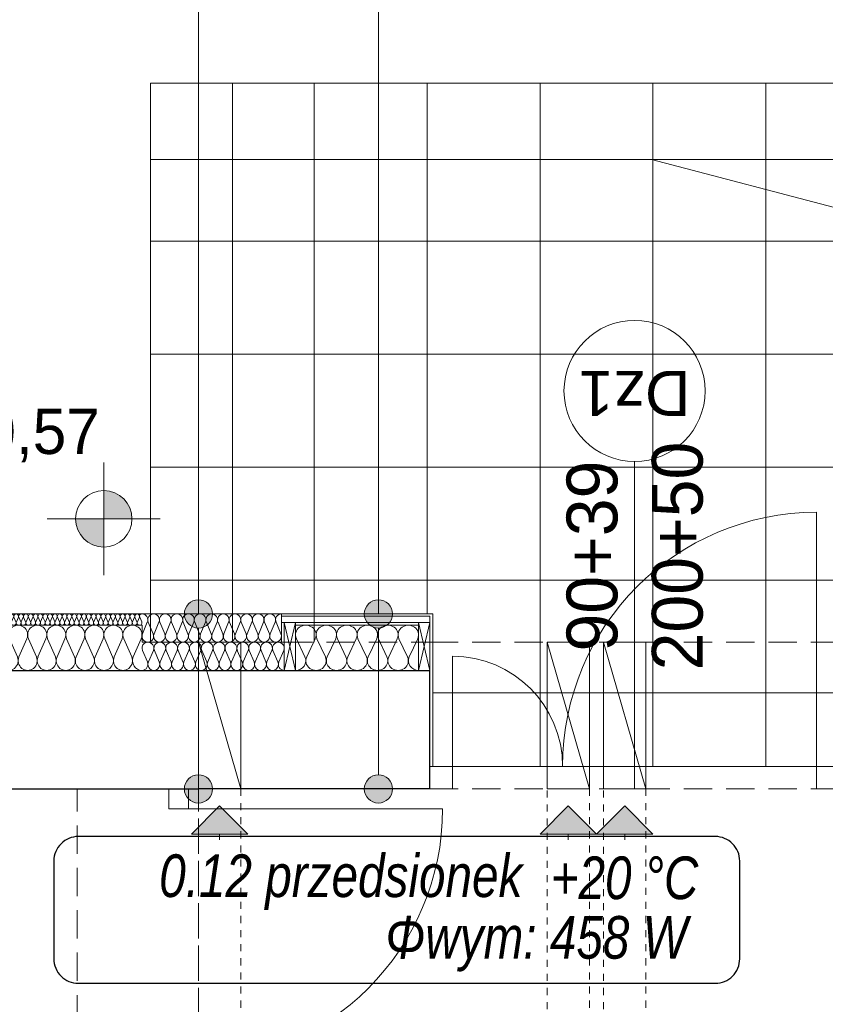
# Model space of a CAD drawing. Extents: x -440864 to -355682, y 13652 to 155872.
# Tile 39 of 179: x -420338 to -417484, y 35910 to 39398. Entities that reach past the tile are written whole.
import ezdxf
from ezdxf.lldxf.tags import DXFTag

# ---------------------------------------------------------------- set-up
doc = ezdxf.new("R2010")
doc.units = 0
doc.header["$MEASUREMENT"] = 0
doc.linetypes.add('Hidden Line', pattern=[50, 25, -25])
doc.linetypes.add('Krawędzie ukryte', pattern=[150, 100, -50])
for name, color, linetype in [('#podkład', 252, 'Continuous'), ('Arch ocieplenie', 252, 'Continuous'), ('Arch opisy', 252, 'Continuous'), ('Inwent Izolacje', 252, 'Continuous'), ('INWENT RZĘDNE', 252, 'Continuous'), ('IS_Text_Konstrukcji', 7, 'Continuous'), ('Istniejące kominy', 252, 'Continuous')]:
    doc.layers.add(name, color=color, linetype=linetype)
for name, color, linetype, lineweight in [('Arch drzwi_Nr_Pióra__10', 252, 'Continuous', 18), ('Arch ocieplenie_Nr_Pióra__44', 252, 'Continuous', 13), ('Arch ocieplenie_Nr_Pióra__9', 252, 'Continuous', 13), ('Arch opisy okien_Nr_Pióra__9', 252, 'Continuous', 13), ('Arch opisy_Nr_Pióra__21', 252, 'Continuous', 9), ('Arch opisy_Nr_Pióra__9', 252, 'Continuous', 13), ('Arch wykończenie_Nr_Pióra__3', 252, 'Continuous', 18), ('Arch wykończenie_Nr_Pióra__81', 252, 'Continuous', 9), ('Arch wykończenie_Nr_Pióra__9', 252, 'Continuous', 13), ('Inwent Izolacje_Nr_Pióra__2', 252, 'Continuous', 13), ('INWENT OPISY_Nr_Pióra__9', 252, 'Continuous', 13), ('INWENT RZĘDNE_Nr_Pióra__21', 252, 'Continuous', 9), ('INWENT. OKNA_Nr_Pióra__5', 252, 'Continuous', 13), ('INWENT.ŚCIANY_Nr_Pióra__1', 252, 'Continuous', 25), ('INWENT.ŚCIANY_Nr_Pióra__2', 252, 'Continuous', 13), ('INWENT.ŚCIANY_Nr_Pióra__21', 252, 'Continuous', 9), ('Istniejące kominy_Nr_Pióra__21', 252, 'Continuous', 9), ('Istniejące schody_Nr_Pióra__5', 252, 'Continuous', 13), ('Istniejące stropy_Nr_Pióra__5', 252, 'Continuous', 13)]:
    doc.layers.add(name, color=color, linetype=linetype, lineweight=lineweight)
doc.styles.add('GENERATED_STYLE_10', font='arial.ttf')
doc.styles.add('GENERATED_STYLE_2', font='txt')
doc.styles.add('GENERATED_STYLE_6', font='txt')
doc.styles.get("Standard").update_dxf_attribs({"font": 'arial.ttf', "width": 0.8, "bigfont": 'BIGFONT.SHX'})
tags = doc.linetypes.add('SOLID', pattern=[10, 10, 0]).pattern_tags.tags
tags[6:7] = [DXFTag(74, 4), DXFTag(75, 0), DXFTag(340, '0'), DXFTag(46, 0.0), DXFTag(50, 0.0), DXFTag(44, 0.0), DXFTag(45, 0.0)]
tags[4:5] = [DXFTag(74, 4), DXFTag(75, 0), DXFTag(340, '0'), DXFTag(46, 0.0), DXFTag(50, 0.0), DXFTag(44, 0.0), DXFTag(45, 0.0)]

# ---------------------------------------------------------------- blocks, each defined once
blk = doc.blocks.new('Izolacja cieplna 14_21', base_point=(-419904.9, 37292.6))
at = {"layer": 'Arch ocieplenie_Nr_Pióra__9', "linetype": 'Continuous'}
for p, q in [((-420977.1, 37280.7), (-420984.2, 37264.5)), ((-420968.5, 37264.5), (-420975.7, 37280.7)), ((-420960, 37280.7), (-420967.1, 37264.5)), ((-420951.4, 37264.5), (-420958.5, 37280.7)), ((-420942.8, 37280.7), (-420949.9, 37264.5)), ((-420934.2, 37264.5), (-420941.4, 37280.7)), ((-420925.7, 37280.7), (-420932.8, 37264.5)), ((-420917.1, 37264.5), (-420924.2, 37280.7)), ((-420908.5, 37280.7), (-420915.7, 37264.5)), ((-420900, 37264.5), (-420907.1, 37280.7)), ((-420891.4, 37280.7), (-420898.5, 37264.5)), ((-420882.8, 37264.5), (-420889.9, 37280.7)), ((-420874.2, 37280.7), (-420881.4, 37264.5)), ((-420865.7, 37264.5), (-420872.8, 37280.7)), ((-420857.1, 37280.7), (-420864.2, 37264.5)), ((-420848.5, 37264.5), (-420855.7, 37280.7)), ((-420840, 37280.7), (-420847.1, 37264.5)), ((-420831.4, 37264.5), (-420838.5, 37280.7)), ((-420822.8, 37280.7), (-420829.9, 37264.5)), ((-420814.2, 37264.5), (-420821.4, 37280.7)), ((-420805.7, 37280.7), (-420812.8, 37264.5)), ((-420797.1, 37264.5), (-420804.2, 37280.7)), ((-420788.5, 37280.7), (-420795.7, 37264.5)), ((-420780, 37264.5), (-420787.1, 37280.7)), ((-420771.4, 37280.7), (-420778.5, 37264.5)), ((-420762.8, 37264.5), (-420769.9, 37280.7)), ((-420754.2, 37280.7), (-420761.4, 37264.5)), ((-420745.7, 37264.5), (-420752.8, 37280.7)), ((-420737.1, 37280.7), (-420744.2, 37264.5)), ((-420728.5, 37264.5), (-420735.7, 37280.7)), ((-420720, 37280.7), (-420727.1, 37264.5)), ((-420711.4, 37264.5), (-420718.5, 37280.7)), ((-420702.8, 37280.7), (-420709.9, 37264.5)), ((-420694.2, 37264.5), (-420701.4, 37280.7)), ((-420685.7, 37280.7), (-420692.8, 37264.5)), ((-420677.1, 37264.5), (-420684.2, 37280.7)), ((-420668.5, 37280.7), (-420675.7, 37264.5)), ((-420660, 37264.5), (-420667.1, 37280.7)), ((-420651.4, 37280.7), (-420658.5, 37264.5)), ((-420642.8, 37264.5), (-420649.9, 37280.7)), ((-420634.2, 37280.7), (-420641.4, 37264.5)), ((-420625.7, 37264.5), (-420632.8, 37280.7)), ((-420617.1, 37280.7), (-420624.2, 37264.5)), ((-420608.5, 37264.5), (-420615.7, 37280.7)), ((-420600, 37280.7), (-420607.1, 37264.5)), ((-420591.4, 37264.5), (-420598.5, 37280.7)), ((-420582.8, 37280.7), (-420589.9, 37264.5)), ((-420574.2, 37264.5), (-420581.4, 37280.7)), ((-420565.7, 37280.7), (-420572.8, 37264.5)), ((-420557.1, 37264.5), (-420564.2, 37280.7)), ((-420548.5, 37280.7), (-420555.7, 37264.5)), ((-420540, 37264.5), (-420547.1, 37280.7)), ((-420531.4, 37280.7), (-420538.5, 37264.5)), ((-420522.8, 37264.5), (-420529.9, 37280.7)), ((-420514.2, 37280.7), (-420521.4, 37264.5)), ((-420505.7, 37264.5), (-420512.8, 37280.7)), ((-420497.1, 37280.7), (-420504.2, 37264.5)), ((-420488.5, 37264.5), (-420495.7, 37280.7)), ((-420480, 37280.7), (-420487.1, 37264.5)), ((-420471.4, 37264.5), (-420478.5, 37280.7)), ((-420462.8, 37280.7), (-420469.9, 37264.5)), ((-420454.2, 37264.5), (-420461.4, 37280.7)), ((-420445.7, 37280.7), (-420452.8, 37264.5)), ((-420437.1, 37264.5), (-420444.2, 37280.7)), ((-420428.5, 37280.7), (-420435.7, 37264.5)), ((-420420, 37264.5), (-420427.1, 37280.7)), ((-420411.4, 37280.7), (-420418.5, 37264.5)), ((-420402.8, 37264.5), (-420409.9, 37280.7)), ((-420394.2, 37280.7), (-420401.4, 37264.5)), ((-420385.7, 37264.5), (-420392.8, 37280.7)), ((-420377.1, 37280.7), (-420384.2, 37264.5)), ((-420368.5, 37264.5), (-420375.7, 37280.7)), ((-420360, 37280.7), (-420367.1, 37264.5)), ((-420351.4, 37264.5), (-420358.5, 37280.7)), ((-420342.8, 37280.7), (-420349.9, 37264.5)), ((-420334.2, 37264.5), (-420341.4, 37280.7)), ((-420325.7, 37280.7), (-420332.8, 37264.5)), ((-420317.1, 37264.5), (-420324.2, 37280.7)), ((-420308.5, 37280.7), (-420315.7, 37264.5)), ((-420300, 37264.5), (-420307.1, 37280.7)), ((-420291.4, 37280.7), (-420298.5, 37264.5)), ((-420282.8, 37264.5), (-420289.9, 37280.7)), ((-420274.2, 37280.7), (-420281.4, 37264.5)), ((-420265.7, 37264.5), (-420272.8, 37280.7)), ((-420257.1, 37280.7), (-420264.2, 37264.5)), ((-420248.5, 37264.5), (-420255.7, 37280.7)), ((-420240, 37280.7), (-420247.1, 37264.5)), ((-420231.4, 37264.5), (-420238.5, 37280.7)), ((-420222.8, 37280.7), (-420229.9, 37264.5)), ((-420214.2, 37264.5), (-420221.4, 37280.7)), ((-420205.7, 37280.7), (-420212.8, 37264.5)), ((-420197.1, 37264.5), (-420204.2, 37280.7)), ((-420188.5, 37280.7), (-420195.7, 37264.5)), ((-420180, 37264.5), (-420187.1, 37280.7)), ((-420171.4, 37280.7), (-420178.5, 37264.5)), ((-420162.8, 37264.5), (-420169.9, 37280.7)), ((-420154.2, 37280.7), (-420161.4, 37264.5)), ((-420145.7, 37264.5), (-420152.8, 37280.7)), ((-420137.1, 37280.7), (-420144.2, 37264.5)), ((-420128.5, 37264.5), (-420135.7, 37280.7)), ((-420120, 37280.7), (-420127.1, 37264.5)), ((-420111.4, 37264.5), (-420118.5, 37280.7)), ((-420102.8, 37280.7), (-420109.9, 37264.5)), ((-420094.2, 37264.5), (-420101.4, 37280.7)), ((-420085.7, 37280.7), (-420092.8, 37264.5)), ((-420077.1, 37264.5), (-420084.2, 37280.7)), ((-420068.5, 37280.7), (-420075.7, 37264.5)), ((-420060, 37264.5), (-420067.1, 37280.7)), ((-420051.4, 37280.7), (-420058.5, 37264.5)), ((-420042.8, 37264.5), (-420049.9, 37280.7)), ((-420034.2, 37280.7), (-420041.4, 37264.5)), ((-420025.7, 37264.5), (-420032.8, 37280.7)), ((-420017.1, 37280.7), (-420024.2, 37264.5)), ((-420008.5, 37264.5), (-420015.7, 37280.7)), ((-420000, 37280.7), (-420007.1, 37264.5)), ((-419991.4, 37264.5), (-419998.5, 37280.7)), ((-419982.8, 37280.7), (-419989.9, 37264.5)), ((-419974.2, 37264.5), (-419981.4, 37280.7)), ((-419965.7, 37280.7), (-419972.8, 37264.5)), ((-419957.1, 37264.5), (-419964.2, 37280.7)), ((-419948.5, 37280.7), (-419955.7, 37264.5)), ((-419940, 37264.5), (-419947.1, 37280.7)), ((-419931.4, 37280.7), (-419938.5, 37264.5)), ((-419922.8, 37264.5), (-419929.9, 37280.7)), ((-419914.2, 37280.7), (-419921.4, 37264.5)), ((-419905.7, 37264.5), (-419912.8, 37280.7))]:
    blk.add_line(p, q, dxfattribs=at)
for centre, start_param, end_param in [((-420984.9, 37284.1), 2.7288, 4.712389), ((-420967.8, 37284.1), 2.7288, 6.695979), ((-420950.7, 37284.1), 2.7288, 6.695979), ((-420933.5, 37284.1), 2.7288, 6.695979), ((-420916.4, 37284.1), 2.7288, 6.695979), ((-420899.2, 37284.1), 2.7288, 6.695979), ((-420882.1, 37284.1), 2.7288, 6.695979), ((-420864.9, 37284.1), 2.7288, 6.695979), ((-420847.8, 37284.1), 2.7288, 6.695979), ((-420830.7, 37284.1), 2.7288, 6.695979), ((-420813.5, 37284.1), 2.7288, 6.695979), ((-420796.4, 37284.1), 2.7288, 6.695979), ((-420779.2, 37284.1), 2.7288, 6.695979), ((-420762.1, 37284.1), 2.7288, 6.695979), ((-420744.9, 37284.1), 2.7288, 6.695979), ((-420727.8, 37284.1), 2.7288, 6.695979), ((-420710.7, 37284.1), 2.7288, 6.695979), ((-420693.5, 37284.1), 2.7288, 6.695979), ((-420676.4, 37284.1), 2.7288, 6.695979), ((-420659.2, 37284.1), 2.7288, 6.695979), ((-420642.1, 37284.1), 2.7288, 6.695979), ((-420624.9, 37284.1), 2.7288, 6.695979), ((-420607.8, 37284.1), 2.7288, 6.695979), ((-420590.7, 37284.1), 2.7288, 6.695979), ((-420573.5, 37284.1), 2.7288, 6.695979), ((-420556.4, 37284.1), 2.7288, 6.695979), ((-420539.2, 37284.1), 2.7288, 6.695979), ((-420522.1, 37284.1), 2.7288, 6.695979), ((-420504.9, 37284.1), 2.7288, 6.695979), ((-420487.8, 37284.1), 2.7288, 6.695979), ((-420470.7, 37284.1), 2.7288, 6.695979), ((-420453.5, 37284.1), 2.7288, 6.695979), ((-420436.4, 37284.1), 2.7288, 6.695979), ((-420419.2, 37284.1), 2.7288, 6.695979), ((-420402.1, 37284.1), 2.7288, 6.695979), ((-420384.9, 37284.1), 2.7288, 6.695979), ((-420367.8, 37284.1), 2.7288, 6.695979), ((-420350.7, 37284.1), 2.7288, 6.695979), ((-420333.5, 37284.1), 2.7288, 6.695979), ((-420316.4, 37284.1), 2.7288, 6.695979), ((-420299.2, 37284.1), 2.7288, 6.695979), ((-420282.1, 37284.1), 2.7288, 6.695979), ((-420264.9, 37284.1), 2.7288, 6.695979), ((-420247.8, 37284.1), 2.7288, 6.695979), ((-420230.7, 37284.1), 2.7288, 6.695979), ((-420213.5, 37284.1), 2.7288, 6.695979), ((-420196.4, 37284.1), 2.7288, 6.695979), ((-420179.2, 37284.1), 2.7288, 6.695979), ((-420162.1, 37284.1), 2.7288, 6.695979), ((-420144.9, 37284.1), 2.7288, 6.695979), ((-420127.8, 37284.1), 2.7288, 6.695979), ((-420110.7, 37284.1), 2.7288, 6.695979), ((-420093.5, 37284.1), 2.7288, 6.695979), ((-420076.4, 37284.1), 2.7288, 6.695979), ((-420059.2, 37284.1), 2.7288, 6.695979), ((-420042.1, 37284.1), 2.7288, 6.695979), ((-420024.9, 37284.1), 2.7288, 6.695979), ((-420007.8, 37284.1), 2.7288, 6.695979), ((-419990.7, 37284.1), 2.7288, 6.695979), ((-419973.5, 37284.1), 2.7288, 6.695979), ((-419956.4, 37284.1), 2.7288, 6.695979), ((-419939.2, 37284.1), 2.7288, 6.695979), ((-419922.1, 37284.1), 2.7288, 6.695979), ((-419904.9, 37284.1), 4.712389, 6.695979), ((-420976.4, 37261.1), 5.870392, 9.837571), ((-420959.2, 37261.1), 5.870392, 9.837571), ((-420942.1, 37261.1), 5.870392, 9.837571), ((-420924.9, 37261.1), 5.870392, 9.837571), ((-420907.8, 37261.1), 5.870392, 9.837571), ((-420890.7, 37261.1), 5.870392, 9.837571), ((-420873.5, 37261.1), 5.870392, 9.837571), ((-420856.4, 37261.1), 5.870392, 9.837571), ((-420839.2, 37261.1), 5.870392, 9.837571), ((-420822.1, 37261.1), 5.870392, 9.837571), ((-420804.9, 37261.1), 5.870392, 9.837571), ((-420787.8, 37261.1), 5.870392, 9.837571), ((-420770.7, 37261.1), 5.870392, 9.837571), ((-420753.5, 37261.1), 5.870392, 9.837571), ((-420736.4, 37261.1), 5.870392, 9.837571), ((-420719.2, 37261.1), 5.870392, 9.837571), ((-420702.1, 37261.1), 5.870392, 9.837571), ((-420684.9, 37261.1), 5.870392, 9.837571), ((-420667.8, 37261.1), 5.870392, 9.837571), ((-420650.7, 37261.1), 5.870392, 9.837571), ((-420633.5, 37261.1), 5.870392, 9.837571), ((-420616.4, 37261.1), 5.870392, 9.837571), ((-420599.2, 37261.1), 5.870392, 9.837571), ((-420582.1, 37261.1), 5.870392, 9.837571), ((-420564.9, 37261.1), 5.870392, 9.837571), ((-420547.8, 37261.1), 5.870392, 9.837571), ((-420530.7, 37261.1), 5.870392, 9.837571), ((-420513.5, 37261.1), 5.870392, 9.837571), ((-420496.4, 37261.1), 5.870392, 9.837571), ((-420479.2, 37261.1), 5.870392, 9.837571), ((-420462.1, 37261.1), 5.870392, 9.837571), ((-420444.9, 37261.1), 5.870392, 9.837571), ((-420427.8, 37261.1), 5.870392, 9.837571), ((-420410.7, 37261.1), 5.870392, 9.837571), ((-420393.5, 37261.1), 5.870392, 9.837571), ((-420376.4, 37261.1), 5.870392, 9.837571), ((-420359.2, 37261.1), 5.870392, 9.837571), ((-420342.1, 37261.1), 5.870392, 9.837571), ((-420324.9, 37261.1), 5.870392, 9.837571), ((-420307.8, 37261.1), 5.870392, 9.837571), ((-420290.7, 37261.1), 5.870392, 9.837571), ((-420273.5, 37261.1), 5.870392, 9.837571), ((-420256.4, 37261.1), 5.870392, 9.837571), ((-420239.2, 37261.1), 5.870392, 9.837571), ((-420222.1, 37261.1), 5.870392, 9.837571), ((-420204.9, 37261.1), 5.870392, 9.837571), ((-420187.8, 37261.1), 5.870392, 9.837571), ((-420170.7, 37261.1), 5.870392, 9.837571), ((-420153.5, 37261.1), 5.870392, 9.837571), ((-420136.4, 37261.1), 5.870392, 9.837571), ((-420119.2, 37261.1), 5.870392, 9.837571), ((-420102.1, 37261.1), 5.870392, 9.837571), ((-420084.9, 37261.1), 5.870392, 9.837571), ((-420067.8, 37261.1), 5.870392, 9.837571), ((-420050.7, 37261.1), 5.870392, 9.837571), ((-420033.5, 37261.1), 5.870392, 9.837571), ((-420016.4, 37261.1), 5.870392, 9.837571), ((-419999.2, 37261.1), 5.870392, 9.837571), ((-419982.1, 37261.1), 5.870392, 9.837571), ((-419964.9, 37261.1), 5.870392, 9.837571), ((-419947.8, 37261.1), 5.870392, 9.837571), ((-419930.7, 37261.1), 5.870392, 9.837571), ((-419913.5, 37261.1), 5.870392, 9.837571)]:
    blk.add_ellipse(centre, major_axis=(-8.57, 0), ratio=0.992498, start_param=start_param, end_param=end_param, dxfattribs=at)
blk = doc.blocks.new('Izolacja cieplna 14_29', base_point=(-419410.9, 37292.6))
at = {"layer": 'Arch ocieplenie_Nr_Pióra__9', "linetype": 'Continuous'}
for p, q in [((-419886.1, 37262.8), (-419903.2, 37222.4)), ((-419865.5, 37222.4), (-419882.6, 37262.8)), ((-419844.9, 37262.8), (-419862, 37222.4)), ((-419824.3, 37222.4), (-419841.5, 37262.8)), ((-419803.8, 37262.8), (-419820.9, 37222.4)), ((-419783.2, 37222.4), (-419800.3, 37262.8)), ((-419762.6, 37262.8), (-419779.7, 37222.4)), ((-419742, 37222.4), (-419759.1, 37262.8)), ((-419721.4, 37262.8), (-419738.5, 37222.4)), ((-419700.8, 37222.4), (-419718, 37262.8)), ((-419680.2, 37262.8), (-419697.4, 37222.4)), ((-419659.7, 37222.4), (-419676.8, 37262.8)), ((-419639.1, 37262.8), (-419656.2, 37222.4)), ((-419618.5, 37222.4), (-419635.6, 37262.8)), ((-419597.9, 37262.8), (-419615, 37222.4)), ((-419577.3, 37222.4), (-419594.5, 37262.8)), ((-419556.7, 37262.8), (-419573.9, 37222.4)), ((-419536.2, 37222.4), (-419553.3, 37262.8)), ((-419515.6, 37262.8), (-419532.7, 37222.4)), ((-419495, 37222.4), (-419512.1, 37262.8)), ((-419474.4, 37262.8), (-419491.5, 37222.4)), ((-419453.8, 37222.4), (-419471, 37262.8)), ((-419433.2, 37262.8), (-419450.4, 37222.4)), ((-419412.7, 37222.4), (-419429.8, 37262.8))]:
    blk.add_line(p, q, dxfattribs=at)
for centre, start_param, end_param in [((-419904.9, 37271.3), 1.158004, 3.141593), ((-419863.8, 37271.3), 1.158004, 5.125183), ((-419822.6, 37271.3), 1.158004, 5.125183), ((-419781.4, 37271.3), 1.158004, 5.125183), ((-419740.3, 37271.3), 1.158004, 5.125183), ((-419699.1, 37271.3), 1.158004, 5.125183), ((-419657.9, 37271.3), 1.158004, 5.125183), ((-419616.8, 37271.3), 1.158004, 5.125183), ((-419575.6, 37271.3), 1.158004, 5.125183), ((-419534.4, 37271.3), 1.158004, 5.125183), ((-419493.3, 37271.3), 1.158004, 5.125183), ((-419452.1, 37271.3), 1.158004, 5.125183), ((-419410.9, 37271.3), 3.141593, 5.125182), ((-419884.4, 37213.9), 4.299595, 8.266775), ((-419843.2, 37213.9), 4.299595, 8.266775), ((-419802, 37213.9), 4.299595, 8.266775), ((-419760.9, 37213.9), 4.299595, 8.266775), ((-419719.7, 37213.9), 4.299595, 8.266775), ((-419678.5, 37213.9), 4.299595, 8.266775), ((-419637.4, 37213.9), 4.299595, 8.266775), ((-419596.2, 37213.9), 4.299595, 8.266775), ((-419555, 37213.9), 4.299595, 8.266775), ((-419513.8, 37213.9), 4.299595, 8.266775), ((-419472.7, 37213.9), 4.299595, 8.266775), ((-419431.5, 37213.9), 4.299595, 8.266775)]:
    blk.add_ellipse(centre, major_axis=(0, -21.3), ratio=0.967855, start_param=start_param, end_param=end_param, dxfattribs=at)
blk = doc.blocks.new('Izolacja cieplna 14_30', base_point=(-419360.9, 37092.6))
at = {"layer": 'Arch ocieplenie_Nr_Pióra__44', "linetype": 'Continuous'}
for p, q in [((-419357.9, 37204.9), (-419327.6, 37140.3)), ((-419321.5, 37140.3), (-419291.3, 37204.9)), ((-419285.2, 37204.9), (-419255, 37140.3)), ((-419248.9, 37140.3), (-419218.7, 37204.9)), ((-419212.5, 37204.9), (-419182.3, 37140.3)), ((-419176.2, 37140.3), (-419146, 37204.9)), ((-419139.9, 37204.9), (-419109.7, 37140.3)), ((-419103.6, 37140.3), (-419073.3, 37204.9)), ((-419067.2, 37204.9), (-419037, 37140.3)), ((-419030.9, 37140.3), (-419000.7, 37204.9)), ((-418994.6, 37204.9), (-418964.3, 37140.3)), ((-418958.2, 37140.3), (-418928, 37204.9))]:
    blk.add_line(p, q, dxfattribs=at)
for centre, start_param, end_param in [((-419324.6, 37218.6), 5.870392, 9.837571), ((-419251.9, 37218.6), 5.870392, 9.837571), ((-419179.3, 37218.6), 5.870392, 9.837571), ((-419106.6, 37218.6), 5.870392, 9.837571), ((-419033.9, 37218.6), 5.870392, 9.837571), ((-418961.3, 37218.6), 5.870392, 9.837571), ((-419360.9, 37126.6), 4.712389, 6.695979), ((-419288.3, 37126.6), 2.7288, 6.695979), ((-419215.6, 37126.6), 2.7288, 6.695979), ((-419142.9, 37126.6), 2.7288, 6.695979), ((-419070.3, 37126.6), 2.7288, 6.695979), ((-418997.6, 37126.6), 2.7288, 6.695979), ((-418924.9, 37126.6), 2.7288, 4.712389)]:
    blk.add_ellipse(centre, major_axis=(36.3, 0), ratio=0.936614, start_param=start_param, end_param=end_param, dxfattribs=at)
blk = doc.blocks.new('Izolacja cieplna 14_272', base_point=(-420984.9, 37092.6))
at = {"layer": 'Inwent Izolacje_Nr_Pióra__2', "linetype": 'Continuous'}
for p, q in [((-420982.1, 37204.9), (-420954, 37140.3)), ((-420948.4, 37140.3), (-420920.3, 37204.9)), ((-420914.6, 37204.9), (-420886.5, 37140.3)), ((-420880.9, 37140.3), (-420852.8, 37204.9)), ((-420847.1, 37204.9), (-420819, 37140.3)), ((-420813.4, 37140.3), (-420785.3, 37204.9)), ((-420779.6, 37204.9), (-420751.5, 37140.3)), ((-420745.9, 37140.3), (-420717.8, 37204.9)), ((-420712.1, 37204.9), (-420684, 37140.3)), ((-420678.4, 37140.3), (-420650.3, 37204.9)), ((-420644.6, 37204.9), (-420616.5, 37140.3)), ((-420610.9, 37140.3), (-420582.8, 37204.9)), ((-420577.1, 37204.9), (-420549, 37140.3)), ((-420543.4, 37140.3), (-420515.3, 37204.9)), ((-420509.6, 37204.9), (-420481.5, 37140.3)), ((-420475.9, 37140.3), (-420447.8, 37204.9)), ((-420442.1, 37204.9), (-420414, 37140.3)), ((-420408.4, 37140.3), (-420380.3, 37204.9)), ((-420374.6, 37204.9), (-420346.5, 37140.3)), ((-420340.9, 37140.3), (-420312.8, 37204.9)), ((-420307.1, 37204.9), (-420279, 37140.3)), ((-420273.4, 37140.3), (-420245.3, 37204.9)), ((-420239.6, 37204.9), (-420211.5, 37140.3)), ((-420205.9, 37140.3), (-420177.8, 37204.9)), ((-420172.1, 37204.9), (-420144, 37140.3)), ((-420138.4, 37140.3), (-420110.3, 37204.9)), ((-420104.6, 37204.9), (-420076.5, 37140.3)), ((-420070.9, 37140.3), (-420042.8, 37204.9)), ((-420037.1, 37204.9), (-420009, 37140.3)), ((-420003.4, 37140.3), (-419975.3, 37204.9)), ((-419969.6, 37204.9), (-419941.5, 37140.3)), ((-419935.9, 37140.3), (-419907.8, 37204.9))]:
    blk.add_line(p, q, dxfattribs=at)
for centre, start_param, end_param in [((-420951.2, 37218.6), 4.299595, 8.266775), ((-420883.7, 37218.6), 4.299595, 8.266775), ((-420816.2, 37218.6), 4.299595, 8.266775), ((-420748.7, 37218.6), 4.299595, 8.266775), ((-420681.2, 37218.6), 4.299595, 8.266775), ((-420613.7, 37218.6), 4.299595, 8.266775), ((-420546.2, 37218.6), 4.299595, 8.266775), ((-420478.7, 37218.6), 4.299595, 8.266775), ((-420411.2, 37218.6), 4.299595, 8.266775), ((-420343.7, 37218.6), 4.299595, 8.266775), ((-420276.2, 37218.6), 4.299595, 8.266775), ((-420208.7, 37218.6), 4.299595, 8.266775), ((-420141.2, 37218.6), 4.299595, 8.266775), ((-420073.7, 37218.6), 4.299595, 8.266775), ((-420006.2, 37218.6), 4.299595, 8.266775), ((-419938.7, 37218.6), 4.299595, 8.266775), ((-420984.9, 37126.6), 3.141593, 5.125182), ((-420917.4, 37126.6), 1.158004, 5.125183), ((-420849.9, 37126.6), 1.158004, 5.125183), ((-420782.4, 37126.6), 1.158004, 5.125183), ((-420714.9, 37126.6), 1.158004, 5.125183), ((-420647.4, 37126.6), 1.158004, 5.125183), ((-420579.9, 37126.6), 1.158004, 5.125183), ((-420512.4, 37126.6), 1.158004, 5.125183), ((-420444.9, 37126.6), 1.158004, 5.125183), ((-420377.4, 37126.6), 1.158004, 5.125183), ((-420309.9, 37126.6), 1.158004, 5.125183), ((-420242.4, 37126.6), 1.158004, 5.125183), ((-420174.9, 37126.6), 1.158004, 5.125183), ((-420107.4, 37126.6), 1.158004, 5.125183), ((-420039.9, 37126.6), 1.158004, 5.125183), ((-419972.4, 37126.6), 1.158004, 5.125183), ((-419904.9, 37126.6), 1.158004, 3.141593)]:
    blk.add_ellipse(centre, major_axis=(0, 34), ratio=0.991816, start_param=start_param, end_param=end_param, dxfattribs=at)
blk = doc.blocks.new('Izolacja cieplna 14_281', base_point=(-419904.9, 37092.6))
at = {"layer": 'Inwent Izolacje_Nr_Pióra__2', "linetype": 'Continuous'}
for p, q in [((-419903.2, 37162.8), (-419885.7, 37122.4)), ((-419882.2, 37122.4), (-419864.7, 37162.8)), ((-419861.2, 37162.8), (-419843.7, 37122.4)), ((-419840.2, 37122.4), (-419822.7, 37162.8)), ((-419819.2, 37162.8), (-419801.7, 37122.4)), ((-419798.2, 37122.4), (-419780.7, 37162.8)), ((-419777.2, 37162.8), (-419759.7, 37122.4)), ((-419756.2, 37122.4), (-419738.7, 37162.8)), ((-419735.2, 37162.8), (-419717.7, 37122.4)), ((-419714.2, 37122.4), (-419696.7, 37162.8)), ((-419693.2, 37162.8), (-419675.7, 37122.4)), ((-419672.2, 37122.4), (-419654.7, 37162.8)), ((-419651.2, 37162.8), (-419633.7, 37122.4)), ((-419630.2, 37122.4), (-419612.7, 37162.8)), ((-419609.2, 37162.8), (-419591.7, 37122.4)), ((-419588.2, 37122.4), (-419570.7, 37162.8)), ((-419567.2, 37162.8), (-419549.7, 37122.4)), ((-419546.2, 37122.4), (-419528.7, 37162.8)), ((-419525.2, 37162.8), (-419507.7, 37122.4)), ((-419504.2, 37122.4), (-419486.7, 37162.8)), ((-419483.2, 37162.8), (-419465.7, 37122.4)), ((-419462.2, 37122.4), (-419444.7, 37162.8)), ((-419441.2, 37162.8), (-419423.7, 37122.4)), ((-419420.2, 37122.4), (-419402.7, 37162.8))]:
    blk.add_line(p, q, dxfattribs=at)
for centre, start_param, end_param in [((-419883.9, 37171.3), 4.299595, 8.266775), ((-419841.9, 37171.3), 4.299595, 8.266775), ((-419799.9, 37171.3), 4.299595, 8.266775), ((-419757.9, 37171.3), 4.299595, 8.266775), ((-419715.9, 37171.3), 4.299595, 8.266775), ((-419673.9, 37171.3), 4.299595, 8.266775), ((-419631.9, 37171.3), 4.299595, 8.266775), ((-419589.9, 37171.3), 4.299595, 8.266775), ((-419547.9, 37171.3), 4.299595, 8.266775), ((-419505.9, 37171.3), 4.299595, 8.266775), ((-419463.9, 37171.3), 4.299595, 8.266775), ((-419421.9, 37171.3), 4.299595, 8.266775), ((-419904.9, 37113.9), 3.141593, 5.125182), ((-419862.9, 37113.9), 1.158004, 5.125183), ((-419820.9, 37113.9), 1.158004, 5.125183), ((-419778.9, 37113.9), 1.158004, 5.125183), ((-419736.9, 37113.9), 1.158004, 5.125183), ((-419694.9, 37113.9), 1.158004, 5.125183), ((-419652.9, 37113.9), 1.158004, 5.125183), ((-419610.9, 37113.9), 1.158004, 5.125183), ((-419568.9, 37113.9), 1.158004, 5.125183), ((-419526.9, 37113.9), 1.158004, 5.125183), ((-419484.9, 37113.9), 1.158004, 5.125183), ((-419442.9, 37113.9), 1.158004, 5.125183), ((-419400.9, 37113.9), 1.158004, 3.141593)]:
    blk.add_ellipse(centre, major_axis=(0, 21.3), ratio=0.987446, start_param=start_param, end_param=end_param, dxfattribs=at)
blk = doc.blocks.new('Linia_4', base_point=(-419629.9, 36612.6))
at = {"layer": 'Istniejące kominy_Nr_Pióra__21', "linetype": 'Continuous'}
blk.add_hatch(color=256, dxfattribs=at).paths.add_polyline_path([(-419629.9, 36612.6), (-419529.9, 36512.6), (-419729.9, 36512.6)], flags=0)
for p, q in [((-419629.9, 36612.6), (-419729.9, 36512.6)), ((-419629.9, 36612.6), (-419529.9, 36512.6)), ((-419529.9, 36512.6), (-419729.9, 36512.6)), ((-419629.9, 36512.6), (-419629.9, 36492.6))]:
    blk.add_line(p, q, dxfattribs=at)
blk = doc.blocks.new('Linia_5', base_point=(-418394.9, 36612.6))
at = {"layer": 'Istniejące kominy_Nr_Pióra__21', "linetype": 'Continuous'}
blk.add_hatch(color=256, dxfattribs=at).paths.add_polyline_path([(-418394.9, 36612.6), (-418294.9, 36512.6), (-418494.9, 36512.6)], flags=0)
for p, q in [((-418394.9, 36612.6), (-418494.9, 36512.6)), ((-418394.9, 36612.6), (-418294.9, 36512.6)), ((-418294.9, 36512.6), (-418494.9, 36512.6)), ((-418394.9, 36512.6), (-418394.9, 36492.6))]:
    blk.add_line(p, q, dxfattribs=at)
blk = doc.blocks.new('Linia_7', base_point=(-418194.9, 36612.6))
at = {"layer": 'Istniejące kominy_Nr_Pióra__21', "linetype": 'Continuous'}
blk.add_hatch(color=256, dxfattribs=at).paths.add_polyline_path([(-418194.9, 36612.6), (-418094.9, 36512.6), (-418294.9, 36512.6)], flags=0)
for p, q in [((-418194.9, 36612.6), (-418294.9, 36512.6)), ((-418194.9, 36612.6), (-418094.9, 36512.6)), ((-418094.9, 36512.6), (-418294.9, 36512.6)), ((-418194.9, 36512.6), (-418194.9, 36492.6))]:
    blk.add_line(p, q, dxfattribs=at)
blk = doc.blocks.new('Koty wysokościowe_6', base_point=(-420040.4, 37629.4))
at = {"layer": 'INWENT RZĘDNE_Nr_Pióra__21', "linetype": 'Continuous'}
for points in [[(-420040.4, 37629.4), (-419940.4, 37629.4), (-419948, 37667.7), (-419969.7, 37700.1), (-420002.2, 37721.8), (-420040.4, 37729.4)], [(-420040.4, 37629.4), (-420140.4, 37629.4), (-420132.8, 37591.2), (-420111.1, 37558.7), (-420078.7, 37537), (-420040.4, 37529.4)]]:
    blk.add_hatch(color=256, dxfattribs=at).paths.add_polyline_path(points, flags=0)
for p, q in [((-420040.4, 37429.4), (-420040.4, 37829.4)), ((-420240.4, 37629.4), (-419840.4, 37629.4))]:
    blk.add_line(p, q, dxfattribs=at)
blk.add_circle((-420040.4, 37629.4), 100, dxfattribs=at)
at = {"layer": 'INWENT RZĘDNE_Nr_Pióra__21', "insert": (-420541.9, 37829.4), "char_height": 160, "attachment_point": 7, "style": 'GENERATED_STYLE_2'}
blk.add_mtext('{-0,57}', dxfattribs=at)
blk = doc.blocks.new('Linia_56', base_point=(-419067.4, 36672.6))
at = {"layer": 'Arch opisy_Nr_Pióra__21', "linetype": 'Continuous'}
for points in [[(-419017.4, 37292.6), (-419021.2, 37311.7), (-419032.1, 37328), (-419048.3, 37338.8), (-419067.4, 37342.6), (-419086.6, 37338.8), (-419102.8, 37328), (-419113.6, 37311.7), (-419117.4, 37292.6), (-419113.6, 37273.5), (-419102.8, 37257.3), (-419086.6, 37246.4), (-419067.4, 37242.6), (-419048.3, 37246.4), (-419032.1, 37257.3), (-419021.2, 37273.5)], [(-419017.4, 36672.6), (-419021.2, 36691.7), (-419032.1, 36708), (-419048.3, 36718.8), (-419067.4, 36722.6), (-419086.6, 36718.8), (-419102.8, 36708), (-419113.6, 36691.7), (-419117.4, 36672.6), (-419113.6, 36653.5), (-419102.8, 36637.3), (-419086.6, 36626.4), (-419067.4, 36622.6), (-419048.3, 36626.4), (-419032.1, 36637.3), (-419021.2, 36653.5)]]:
    blk.add_hatch(color=256, dxfattribs=at).paths.add_polyline_path(points, flags=0)
blk.add_line((-419067.4, 36722.6), (-419067.4, 37242.6), dxfattribs=at)
for centre in [(-419067.4, 37292.6), (-419067.4, 36672.6)]:
    blk.add_circle(centre, 50, dxfattribs=at)
blk = doc.blocks.new('Linia_57', base_point=(-419067.4, 37292.6))
at = {"layer": 'Arch opisy_Nr_Pióra__21', "linetype": 'Continuous'}
blk.add_line((-419067.4, 37292.6), (-419067.4, 39802.4), dxfattribs=at)
blk.add_circle((-419067.4, 40102.4), 300, dxfattribs=at)
blk = doc.blocks.new('Linia_66', base_point=(-419704.9, 36672.6))
at = {"layer": 'Arch opisy_Nr_Pióra__21', "linetype": 'Continuous'}
for points in [[(-419654.9, 37292.6), (-419658.8, 37311.7), (-419669.6, 37328), (-419685.8, 37338.8), (-419704.9, 37342.6), (-419724.1, 37338.8), (-419740.3, 37328), (-419751.1, 37311.7), (-419754.9, 37292.6), (-419751.1, 37273.5), (-419740.3, 37257.3), (-419724.1, 37246.4), (-419704.9, 37242.6), (-419685.8, 37246.4), (-419669.6, 37257.3), (-419658.8, 37273.5)], [(-419654.9, 36672.6), (-419658.8, 36691.7), (-419669.6, 36708), (-419685.8, 36718.8), (-419704.9, 36722.6), (-419724.1, 36718.8), (-419740.3, 36708), (-419751.1, 36691.7), (-419754.9, 36672.6), (-419751.1, 36653.5), (-419740.3, 36637.3), (-419724.1, 36626.4), (-419704.9, 36622.6), (-419685.8, 36626.4), (-419669.6, 36637.3), (-419658.8, 36653.5)]]:
    blk.add_hatch(color=256, dxfattribs=at).paths.add_polyline_path(points, flags=0)
blk.add_line((-419704.9, 36722.6), (-419704.9, 37242.6), dxfattribs=at)
for centre in [(-419704.9, 37292.6), (-419704.9, 36672.6)]:
    blk.add_circle(centre, 50, dxfattribs=at)
blk = doc.blocks.new('Linia_67', base_point=(-419704.9, 37292.6))
at = {"layer": 'Arch opisy_Nr_Pióra__21', "linetype": 'Continuous'}
blk.add_line((-419704.9, 37292.6), (-419704.9, 39802.4), dxfattribs=at)
blk.add_circle((-419704.9, 40102.4), 300, dxfattribs=at)
blk = doc.blocks.new('parter')
at = {"layer": 'Arch drzwi_Nr_Pióra__10', "color": 252, "linetype": 'Continuous'}
for p, q in [((-417514.9, 36752.6), (-417514.9, 37652.6)), ((-418804.9, 37142.6), (-418804.9, 36752.6)), ((-418804.9, 36752.6), (-418884.9, 36752.6)), ((-418804.9, 36752.6), (-418804.9, 36672.6)), ((-417434.9, 36752.6), (-417514.9, 36752.6)), ((-417514.9, 36752.6), (-417514.9, 36672.6)), ((-418804.9, 36672.6), (-418884.9, 36672.6)), ((-417434.9, 36672.6), (-417514.9, 36672.6))]:
    blk.add_line(p, q, dxfattribs=at)
for centre, radius, start, end in [((-417514.9, 36752.6), 900, 90, 180), ((-418804.9, 36752.6), 390, 0, 90)]:
    blk.add_arc(centre, radius, start, end, dxfattribs=at)
at = {"layer": 'Arch opisy_Nr_Pióra__9', "color": 252, "linetype": 'Continuous'}
blk.add_line((-418159.9, 37832.6), (-418159.9, 36672.6), dxfattribs=at)
blk.add_circle((-418159.9, 38082.6), 250, dxfattribs=at)
at = {"layer": 'Arch wykończenie_Nr_Pióra__3', "color": 252, "linetype": 'Continuous'}
for p, q in [((-419410.9, 37292.6), (-421104.9, 37292.6)), ((-419410.9, 37292.6), (-419410.9, 37192.6)), ((-419410.9, 37192.6), (-419400.9, 37192.6)), ((-419400.9, 37192.6), (-419400.9, 37092.6))]:
    blk.add_line(p, q, dxfattribs=at)
at = {"layer": 'Arch wykończenie_Nr_Pióra__81', "color": 252, "linetype": 'Continuous'}
for p, q in [((-419584.9, 38902.6), (-419584.9, 39172.6)), ((-419294.9, 38612.6), (-419294.9, 39172.6)), ((-418894.9, 39172.6), (-418894.9, 37292.6)), ((-418494.9, 39172.6), (-418494.9, 36752.6)), ((-418094.9, 39172.6), (-418094.9, 36752.6)), ((-417694.9, 39172.6), (-417694.9, 36752.6)), ((-419584.9, 38902.6), (-419874.9, 38902.6)), ((-419294.9, 38612.6), (-419874.9, 38612.6)), ((-414384.9, 38212.6), (-419874.9, 38212.6)), ((-414384.9, 37812.6), (-419874.9, 37812.6)), ((-415354.9, 37412.6), (-419874.9, 37412.6)), ((-417444.9, 37012.6), (-418874.9, 37012.6)), ((-418804.9, 36752.6), (-417514.9, 36752.6))]:
    blk.add_line(p, q, dxfattribs=at)
at = {"layer": 'Arch wykończenie_Nr_Pióra__9', "color": 252, "linetype": 'Continuous'}
for p, q in [((-419410.9, 37292.6), (-418874.9, 37292.6)), ((-418874.9, 37292.6), (-418874.9, 36752.6)), ((-419410.9, 37284.6), (-418884.9, 37284.6)), ((-419410.9, 37262.6), (-418884.9, 37262.6)), ((-419400.9, 37262.6), (-419400.9, 37092.6)), ((-419360.9, 37262.6), (-419400.9, 37262.6)), ((-419360.9, 37092.6), (-419400.9, 37262.6)), ((-419400.9, 37092.6), (-419360.9, 37262.6)), ((-419360.9, 37092.6), (-419360.9, 37262.6)), ((-419360.9, 37252.6), (-418924.9, 37252.6)), ((-418924.9, 37262.6), (-418924.9, 37092.6)), ((-418884.9, 37262.6), (-418924.9, 37262.6)), ((-418884.9, 37092.6), (-418924.9, 37262.6)), ((-418924.9, 37092.6), (-418884.9, 37262.6)), ((-418884.9, 37284.6), (-418884.9, 37262.6)), ((-418884.9, 37092.6), (-418884.9, 37262.6)), ((-419400.9, 37092.6), (-419360.9, 37092.6)), ((-418924.9, 37092.6), (-418884.9, 37092.6))]:
    blk.add_line(p, q, dxfattribs=at)
at = {"layer": 'INWENT. OKNA_Nr_Pióra__5', "color": 252, "linetype": 'Continuous'}
for p, q in [((-419809.9, 36672.6), (-419739.9, 36672.6)), ((-419809.9, 36602.6), (-419809.9, 36672.6)), ((-419739.9, 36602.6), (-419739.9, 36672.6)), ((-419809.9, 36602.6), (-419739.9, 36602.6)), ((-418839.9, 36602.6), (-419739.9, 36602.6))]:
    blk.add_line(p, q, dxfattribs=at)
blk.add_arc((-419739.9, 36602.6), 900, 270, 0, dxfattribs=at)
at = {"layer": 'INWENT.ŚCIANY_Nr_Pióra__1', "color": 252, "linetype": 'Continuous'}
for p, q in [((-421044.9, 37092.6), (-418884.9, 37092.6)), ((-418884.9, 36672.6), (-418884.9, 37092.6)), ((-421044.9, 36672.6), (-420134.9, 36672.6)), ((-420134.9, 36672.6), (-419704.9, 36672.6)), ((-418884.9, 36672.6), (-419704.9, 36672.6))]:
    blk.add_line(p, q, dxfattribs=at)
at = {"layer": 'INWENT.ŚCIANY_Nr_Pióra__2', "color": 252, "linetype": 'Continuous'}
for p, q in [((-420984.9, 37252.6), (-419904.9, 37252.6)), ((-419904.9, 37252.6), (-419904.9, 37192.6)), ((-419904.9, 37192.6), (-419410.9, 37192.6))]:
    blk.add_line(p, q, dxfattribs=at)
at = {"layer": 'INWENT.ŚCIANY_Nr_Pióra__2', "color": 252, "linetype": 'Krawędzie ukryte'}
blk.add_line((-419400.9, 37192.6), (-418884.9, 37192.6), dxfattribs=at)
at = {"layer": 'INWENT.ŚCIANY_Nr_Pióra__21', "color": 252, "linetype": 'Krawędzie ukryte'}
for p, q in [((-418884.9, 37192.6), (-417434.9, 37192.6)), ((-418884.9, 36672.6), (-417434.9, 36672.6))]:
    blk.add_line(p, q, dxfattribs=at)
at = {"layer": 'Istniejące kominy_Nr_Pióra__21', "color": 252, "linetype": 'Continuous'}
for p, q in [((-419704.9, 37192.6), (-419554.9, 37192.6)), ((-419704.9, 36672.6), (-419704.9, 37192.6)), ((-419704.9, 37192.6), (-419554.9, 36672.6)), ((-419554.9, 37192.6), (-419554.9, 36672.6)), ((-418469.9, 37192.6), (-418319.9, 37192.6)), ((-418469.9, 36672.6), (-418469.9, 37192.6)), ((-418469.9, 37192.6), (-418319.9, 36672.6)), ((-418319.9, 37192.6), (-418319.9, 36672.6)), ((-418269.9, 37192.6), (-418119.9, 37192.6)), ((-418269.9, 36672.6), (-418269.9, 37192.6)), ((-418269.9, 37192.6), (-418119.9, 36672.6)), ((-418119.9, 37192.6), (-418119.9, 36672.6)), ((-419554.9, 36672.6), (-419704.9, 36672.6)), ((-418319.9, 36672.6), (-418469.9, 36672.6)), ((-418119.9, 36672.6), (-418269.9, 36672.6))]:
    blk.add_line(p, q, dxfattribs=at)
at = {"layer": 'Istniejące kominy_Nr_Pióra__21', "color": 252, "linetype": 'Hidden Line'}
for p, q in [((-419704.9, 34792.6), (-419704.9, 36672.6)), ((-419554.9, 36672.6), (-419554.9, 34792.6)), ((-418469.9, 34792.6), (-418469.9, 36672.6)), ((-418319.9, 36672.6), (-418319.9, 34792.6)), ((-418269.9, 34792.6), (-418269.9, 36672.6)), ((-418119.9, 36672.6), (-418119.9, 34792.6))]:
    blk.add_line(p, q, dxfattribs=at)
at = {"layer": 'Istniejące schody_Nr_Pióra__5', "color": 252, "linetype": 'Continuous'}
for p, q in [((-419874.9, 39172.6), (-419874.9, 37192.6)), ((-414694.9, 39172.6), (-419874.9, 39172.6)), ((-419584.9, 38902.6), (-419584.9, 37192.6)), ((-414694.9, 38902.6), (-419584.9, 38902.6)), ((-416994.9, 38612.6), (-418099.9, 38902.6)), ((-414694.9, 38612.6), (-419294.9, 38612.6)), ((-419294.9, 38612.6), (-419294.9, 37192.6))]:
    blk.add_line(p, q, dxfattribs=at)
at = {"layer": 'Istniejące stropy_Nr_Pióra__5', "color": 252, "linetype": 'Krawędzie ukryte'}
for p, q in [((-420134.9, 34792.6), (-420134.9, 36672.6)), ((-419704.9, 34792.6), (-419704.9, 36672.6))]:
    blk.add_line(p, q, dxfattribs=at)
at = {"layer": 'Arch ocieplenie', "color": 252, "linetype": 'Continuous', "lineweight": 13}
for name, p in [('Izolacja cieplna 14_21', (-419904.9, 37292.6)), ('Izolacja cieplna 14_29', (-419410.9, 37292.6)), ('Izolacja cieplna 14_30', (-419360.9, 37092.6))]:
    blk.add_blockref(name, p, dxfattribs=at)
at = {"layer": 'Arch opisy', "color": 252, "linetype": 'Continuous'}
for name, p in [('Linia_67', (-419704.9, 37292.6)), ('Linia_57', (-419067.4, 37292.6)), ('Linia_66', (-419704.9, 36672.6)), ('Linia_56', (-419067.4, 36672.6))]:
    blk.add_blockref(name, p, dxfattribs=at)
at = {"layer": 'Inwent Izolacje', "color": 252, "linetype": 'Continuous', "lineweight": 13}
for name, p in [('Izolacja cieplna 14_272', (-420984.9, 37092.6)), ('Izolacja cieplna 14_281', (-419904.9, 37092.6))]:
    blk.add_blockref(name, p, dxfattribs=at)
at = {"layer": 'INWENT RZĘDNE', "color": 252}
blk.add_blockref('Koty wysokościowe_6', (-420040.4, 37629.4), dxfattribs=at)
at = {"layer": 'Istniejące kominy', "color": 252, "linetype": 'Continuous'}
for name, p in [('Linia_4', (-419629.9, 36612.6)), ('Linia_5', (-418394.9, 36612.6)), ('Linia_7', (-418194.9, 36612.6))]:
    blk.add_blockref(name, p, dxfattribs=at)
at = {"layer": 'Arch opisy okien_Nr_Pióra__9', "color": 252, "linetype": 'Continuous', "insert": (-418159.9, 37993.5), "char_height": 160, "attachment_point": 2, "rotation": 180, "style": 'GENERATED_STYLE_10'}
blk.add_mtext('{Dz1}', dxfattribs=at)
at = {"layer": 'INWENT OPISY_Nr_Pióra__9', "color": 252, "linetype": 'Continuous', "insert": (-418400.8, 37497.6), "char_height": 180, "width": 1346.334, "attachment_point": 2, "rotation": 90, "line_spacing_factor": 1.007146, "style": 'GENERATED_STYLE_6'}
blk.add_mtext('{90+39\\P200+50}', dxfattribs=at)

msp = doc.modelspace()

# ---------------------------------------------------------------- block references
at = {"layer": '#podkład', "color": 3, "lineweight": 50}
msp.add_blockref('parter', (0, 0), dxfattribs=at)

# ---------------------------------------------------------------- next in the draw order: linework, layer by layer
at = {"layer": 'IS_Text_Konstrukcji', "linetype": 'SOLID', "ltscale": 10}
msp.add_lwpolyline([(-420130.5, 35984), (-417873.9, 35984, 0.414214), (-417787.2, 36070.7), (-417787.2, 36417.3, 0.414214), (-417873.9, 36504), (-420130.5, 36504, 0.414214), (-420217.2, 36417.3), (-420217.2, 36070.7, 0.414214), (-420130.5, 35984)], format="xyb", dxfattribs=at)

# ---------------------------------------------------------------- next in the draw order: texts
at = {"layer": 'IS_Text_Konstrukcji', "linetype": 'SOLID', "ltscale": 10, "char_height": 151.2}
for s, insert, attachment_point in [('\\fArial|b0|i1;+20 °C', (-418457.2, 36280), 7), ('\\fArial|b0|i1;0.12 przedsionek', (-418557.2, 36244), 9), ('\\fArial|b0|i1;Φwym: 458 W', (-418507.2, 36222.4), 2)]:
    msp.add_mtext(s, dxfattribs=dict(at, insert=insert, attachment_point=attachment_point))

doc.saveas('drawing.dxf')
